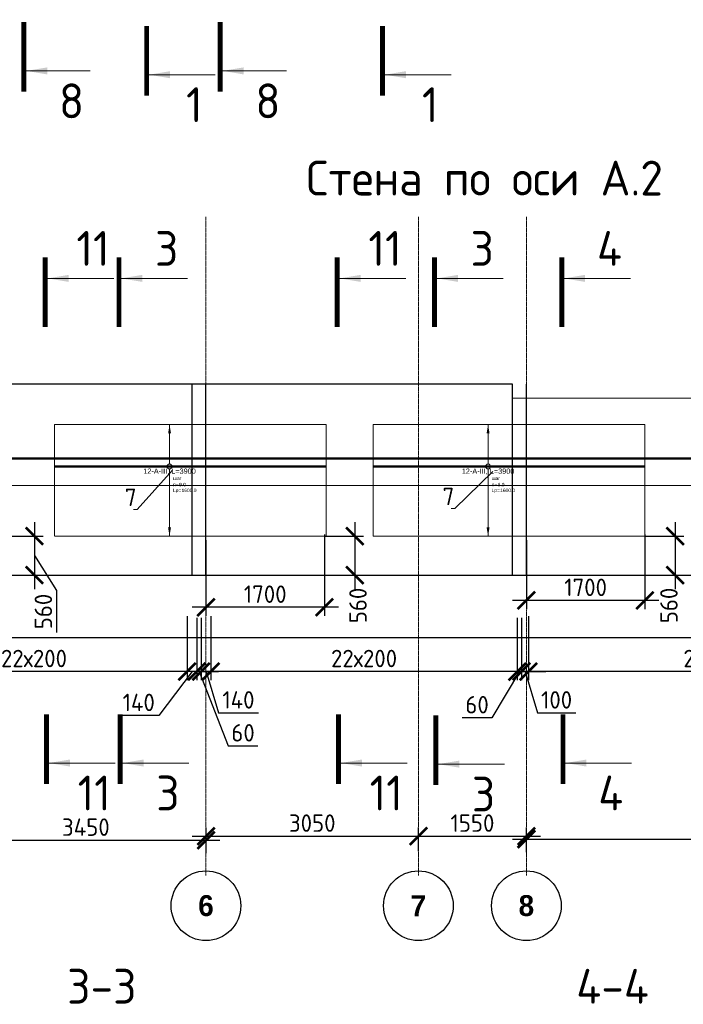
# Model space of a CAD drawing. Header units: millimetres. Extents: x 376598 to 1249954, y -318491 to -22134.
# Tile 211 of 256: x 595994 to 605521, y -49446 to -35313. Entities that reach past the tile are written whole.
import ezdxf
from ezdxf import colors
from ezdxf.entities.mleader import LeaderData, LeaderLine
from ezdxf.enums import TextEntityAlignment as Align
from ezdxf.math import Vec2, Vec3

# ---------------------------------------------------------------- set-up
doc = ezdxf.new("R2010")
doc.units = ezdxf.units.MM
doc.set_wipeout_variables(frame=1)
for name, pattern in [('______5', [1100, 800, -100, 100, -100]), ('________', [0]), ('ACAD_ISO02W100', [15, 12, -3]), ('осевая', [50.8, 31.75, -6.35, 6.35, -6.35])]:
    doc.linetypes.add(name, pattern=pattern)
for name, color, linetype, lineweight in [('Standard', 7, 'Continuous', 25), ('АрмСтер', 2, 'Continuous', 50), ('Оси', 40, '______5', 18), ('подоснова', 151, 'Continuous', 5), ('РАЗМЕРЫ', 1, 'Continuous', 9), ('Узлы', 7, 'Continuous', 0)]:
    doc.layers.add(name, color=color, linetype=linetype, lineweight=lineweight)
doc.layers.add('АрмСтер_атрибуты', color=2, linetype='Continuous', lineweight=0, plot=False)
doc.styles.add('Century Gothic', font='GOTHIC.TTF')
doc.styles.add('GOST-2.304_Type-B', font='GOST_Common.ttf')
doc.styles.get("Standard").update_dxf_attribs({"font": 'arial.ttf'})
doc.styles.add('Аннотативный', font='arial.ttf')
doc.dimstyles.new('СПДС', dxfattribs={"dimscale": 100, "dimtxt": 2.5, "dimasz": 2.5, "dimexe": 1.25, "dimexo": 0, "dimtad": 1, "dimdec": 0, "dimtxsty": 'GOST-2.304_Type-B', "dimblk": 'ARCHTICK', "dimcen": 2.5, "dimdle": 2, "dimadec": 0, "dimazin": 2, "dimtfac": 0.75, "dimtdec": 0, "dimtmove": 1, "dimatfit": 3, "dimfxl": 1, "dimtolj": 1, "dimarcsym": 1})

# ---------------------------------------------------------------- blocks, each defined once
blk = doc.blocks.new('NSY101')
at = {"color": 0, "linetype": 'ByBlock', "lineweight": -2}
blk.add_circle((0, 0), 50, dxfattribs=at)
blk = doc.blocks.new('_ArchTick')
at = {"color": 0, "linetype": 'ByBlock', "const_width": 0.15}
blk.add_lwpolyline([(-0.5, -0.5), (0.5, 0.5)], dxfattribs=at)
blk = doc.blocks.new('*D2434')
at = {"layer": 'DEFPOINTS', "color": 0, "lineweight": 0, "transparency": 16777216}
for p in [(598669, -47091), (595219, -47220), (598669, -47276)]:
    blk.add_point(p, dxfattribs=at)
at = {"layer": 'РАЗМЕРЫ', "color": 0, "lineweight": -2, "transparency": 16777216}
for p, q in [((595219, -47220), (595219, -46966)), ((598669, -47276), (598669, -46966)), ((595019, -47091), (598869, -47091))]:
    blk.add_line(p, q, dxfattribs=at)
at = {"layer": 'РАЗМЕРЫ', "color": 0, "lineweight": -2, "transparency": 16777216, "xscale": 250, "yscale": 250, "zscale": 250, "rotation": 180}
blk.add_blockref('_ArchTick', (595219, -47091), dxfattribs=at)
at = {"layer": 'РАЗМЕРЫ', "color": 0, "lineweight": -2, "transparency": 16777216, "xscale": 250, "yscale": 250, "zscale": 250}
blk.add_blockref('_ArchTick', (598669, -47091), dxfattribs=at)
at = {"layer": 'РАЗМЕРЫ', "color": 0, "lineweight": 0, "transparency": 16777216, "insert": (596944, -46903), "char_height": 250, "attachment_point": 5, "style": 'GOST-2.304_Type-B'}
blk.add_mtext('\\A1;3450', dxfattribs=at)
blk = doc.blocks.new('*D2435')
at = {"layer": 'DEFPOINTS', "color": 0, "lineweight": 0, "transparency": 16777216}
for p in [(601719, -47033), (598669, -47276), (601719, -47249)]:
    blk.add_point(p, dxfattribs=at)
at = {"layer": 'РАЗМЕРЫ', "color": 0, "lineweight": -2, "transparency": 16777216}
for p, q in [((598669, -47276), (598669, -46908)), ((601719, -47249), (601719, -46908)), ((598469, -47033), (601919, -47033))]:
    blk.add_line(p, q, dxfattribs=at)
at = {"layer": 'РАЗМЕРЫ', "color": 0, "lineweight": -2, "transparency": 16777216, "xscale": 250, "yscale": 250, "zscale": 250, "rotation": 180}
blk.add_blockref('_ArchTick', (598669, -47033), dxfattribs=at)
at = {"layer": 'РАЗМЕРЫ', "color": 0, "lineweight": -2, "transparency": 16777216, "xscale": 250, "yscale": 250, "zscale": 250}
blk.add_blockref('_ArchTick', (601719, -47033), dxfattribs=at)
at = {"layer": 'РАЗМЕРЫ', "color": 0, "lineweight": 0, "transparency": 16777216, "insert": (600194, -46845), "char_height": 250, "attachment_point": 5, "style": 'GOST-2.304_Type-B'}
blk.add_mtext('\\A1;3050', dxfattribs=at)
blk = doc.blocks.new('*D2436')
at = {"layer": 'DEFPOINTS', "color": 0, "lineweight": 0, "transparency": 16777216}
for p in [(603269, -47033), (601719, -47249), (603269, -47264)]:
    blk.add_point(p, dxfattribs=at)
at = {"layer": 'РАЗМЕРЫ', "color": 0, "lineweight": -2, "transparency": 16777216}
for p, q in [((601719, -47249), (601719, -46908)), ((603269, -47264), (603269, -46908)), ((601519, -47033), (603469, -47033))]:
    blk.add_line(p, q, dxfattribs=at)
at = {"layer": 'РАЗМЕРЫ', "color": 0, "lineweight": -2, "transparency": 16777216, "xscale": 250, "yscale": 250, "zscale": 250, "rotation": 180}
blk.add_blockref('_ArchTick', (601719, -47033), dxfattribs=at)
at = {"layer": 'РАЗМЕРЫ', "color": 0, "lineweight": -2, "transparency": 16777216, "xscale": 250, "yscale": 250, "zscale": 250}
blk.add_blockref('_ArchTick', (603269, -47033), dxfattribs=at)
at = {"layer": 'РАЗМЕРЫ', "color": 0, "lineweight": 0, "transparency": 16777216, "insert": (602494, -46845), "char_height": 250, "attachment_point": 5, "style": 'GOST-2.304_Type-B'}
blk.add_mtext('\\A1;1550', dxfattribs=at)
blk = doc.blocks.new('*D2437')
at = {"layer": 'DEFPOINTS', "color": 0, "lineweight": 0, "transparency": 16777216}
for p in [(608969, -47074), (603269, -47264), (608969, -47270)]:
    blk.add_point(p, dxfattribs=at)
at = {"layer": 'РАЗМЕРЫ', "color": 0, "lineweight": -2, "transparency": 16777216}
for p, q in [((603269, -47264), (603269, -46949)), ((608969, -47270), (608969, -46949)), ((603069, -47074), (609169, -47074))]:
    blk.add_line(p, q, dxfattribs=at)
at = {"layer": 'РАЗМЕРЫ', "color": 0, "lineweight": -2, "transparency": 16777216, "xscale": 250, "yscale": 250, "zscale": 250, "rotation": 180}
blk.add_blockref('_ArchTick', (603269, -47074), dxfattribs=at)
at = {"layer": 'РАЗМЕРЫ', "color": 0, "lineweight": -2, "transparency": 16777216, "xscale": 250, "yscale": 250, "zscale": 250}
blk.add_blockref('_ArchTick', (608969, -47074), dxfattribs=at)
at = {"layer": 'РАЗМЕРЫ', "color": 0, "lineweight": 0, "transparency": 16777216, "insert": (606119, -46887), "char_height": 250, "attachment_point": 5, "style": 'GOST-2.304_Type-B'}
blk.add_mtext('\\A1;5700', dxfattribs=at)
blk = doc.blocks.new('*D2039')
at = {"layer": 'DEFPOINTS', "color": 0, "lineweight": 0, "transparency": 16777216}
for p in [(603298, -43877, -720), (608698, -43877, -720), (603298, -44670)]:
    blk.add_point(p, dxfattribs=at)
at = {"layer": 'РАЗМЕРЫ', "color": 0, "lineweight": -2, "transparency": 16777216}
for p, q in [((603298, -43877), (603298, -44795)), ((608698, -43877), (608698, -44795)), ((608898, -44670), (603098, -44670))]:
    blk.add_line(p, q, dxfattribs=at)
at = {"layer": 'РАЗМЕРЫ', "color": 0, "lineweight": -2, "transparency": 16777216, "xscale": 250, "yscale": 250, "zscale": 250, "rotation": 180}
blk.add_blockref('_ArchTick', (603298, -44670), dxfattribs=at)
at = {"layer": 'РАЗМЕРЫ', "color": 0, "lineweight": -2, "transparency": 16777216, "xscale": 250, "yscale": 250, "zscale": 250}
blk.add_blockref('_ArchTick', (608698, -44670), dxfattribs=at)
at = {"layer": 'РАЗМЕРЫ', "color": 0, "lineweight": 0, "transparency": 16777216, "insert": (605998, -44482), "char_height": 250, "attachment_point": 5, "style": 'GOST-2.304_Type-B'}
blk.add_mtext('\\A1;27х200', dxfattribs=at)
blk = doc.blocks.new('*D2040')
at = {"layer": 'DEFPOINTS', "color": 0, "lineweight": 0, "transparency": 16777216}
for p in [(603199, -43897, -360), (603298, -43877, -720), (603199, -44670)]:
    blk.add_point(p, dxfattribs=at)
at = {"layer": 'РАЗМЕРЫ', "color": 0, "lineweight": -2, "transparency": 16777216}
for p, q in [((603199, -43897), (603199, -44795)), ((603298, -43877), (603298, -44795)), ((603199, -44670), (602949, -44670)), ((603298, -44670), (603199, -44670)), ((603298, -44670), (603199, -44670)), ((603249, -44670), (603427, -45264)), ((603298, -44670), (603548, -44670)), ((603427, -45264), (603977, -45264))]:
    blk.add_line(p, q, dxfattribs=at)
at = {"layer": 'РАЗМЕРЫ', "color": 0, "lineweight": -2, "transparency": 16777216, "xscale": 250, "yscale": 250, "zscale": 250}
blk.add_blockref('_ArchTick', (603199, -44670), dxfattribs=at)
at = {"layer": 'РАЗМЕРЫ', "color": 0, "lineweight": -2, "transparency": 16777216, "xscale": 250, "yscale": 250, "zscale": 250, "rotation": 180}
blk.add_blockref('_ArchTick', (603298, -44670), dxfattribs=at)
at = {"layer": 'РАЗМЕРЫ', "color": 0, "lineweight": 0, "transparency": 16777216, "insert": (603702, -45076), "char_height": 250, "attachment_point": 5, "style": 'GOST-2.304_Type-B'}
blk.add_mtext('\\A1;100', dxfattribs=at)
blk = doc.blocks.new('*D2041')
at = {"layer": 'DEFPOINTS', "color": 0, "lineweight": 0, "transparency": 16777216}
for p in [(603138, -43897, -360), (603199, -43897, -360), (603138, -44670)]:
    blk.add_point(p, dxfattribs=at)
at = {"layer": 'РАЗМЕРЫ', "color": 0, "lineweight": -2, "transparency": 16777216}
for p, q in [((603138, -43897), (603138, -44795)), ((603199, -43897), (603199, -44795)), ((603169, -44670), (602772, -45333)), ((603138, -44670), (602888, -44670)), ((603199, -44670), (603138, -44670)), ((603199, -44670), (603138, -44670)), ((603199, -44670), (603449, -44670)), ((602772, -45333), (602347, -45333))]:
    blk.add_line(p, q, dxfattribs=at)
at = {"layer": 'РАЗМЕРЫ', "color": 0, "lineweight": -2, "transparency": 16777216, "xscale": 250, "yscale": 250, "zscale": 250}
blk.add_blockref('_ArchTick', (603138, -44670), dxfattribs=at)
at = {"layer": 'РАЗМЕРЫ', "color": 0, "lineweight": -2, "transparency": 16777216, "xscale": 250, "yscale": 250, "zscale": 250, "rotation": 180}
blk.add_blockref('_ArchTick', (603199, -44670), dxfattribs=at)
at = {"layer": 'РАЗМЕРЫ', "color": 0, "lineweight": 0, "transparency": 16777216, "insert": (602560, -45146), "char_height": 250, "attachment_point": 5, "style": 'GOST-2.304_Type-B'}
blk.add_mtext('\\A1;60', dxfattribs=at)
blk = doc.blocks.new('*D2042')
at = {"layer": 'DEFPOINTS', "color": 0, "lineweight": 0, "transparency": 16777216}
for p in [(598738, -43877, -720), (603138, -43897, -360), (598738, -44670)]:
    blk.add_point(p, dxfattribs=at)
at = {"layer": 'РАЗМЕРЫ', "color": 0, "lineweight": -2, "transparency": 16777216}
for p, q in [((598738, -43877), (598738, -44795)), ((603138, -43897), (603138, -44795)), ((603338, -44670), (598538, -44670))]:
    blk.add_line(p, q, dxfattribs=at)
at = {"layer": 'РАЗМЕРЫ', "color": 0, "lineweight": -2, "transparency": 16777216, "xscale": 250, "yscale": 250, "zscale": 250, "rotation": 180}
blk.add_blockref('_ArchTick', (598738, -44670), dxfattribs=at)
at = {"layer": 'РАЗМЕРЫ', "color": 0, "lineweight": -2, "transparency": 16777216, "xscale": 250, "yscale": 250, "zscale": 250}
blk.add_blockref('_ArchTick', (603138, -44670), dxfattribs=at)
at = {"layer": 'РАЗМЕРЫ', "color": 0, "lineweight": 0, "transparency": 16777216, "insert": (600938, -44482), "char_height": 250, "attachment_point": 5, "style": 'GOST-2.304_Type-B'}
blk.add_mtext('\\A1;22х200', dxfattribs=at)
blk = doc.blocks.new('*D2043')
at = {"layer": 'DEFPOINTS', "color": 0, "lineweight": 0, "transparency": 16777216}
for p in [(598599, -43897, -360), (598738, -43877, -720), (598599, -44670)]:
    blk.add_point(p, dxfattribs=at)
at = {"layer": 'РАЗМЕРЫ', "color": 0, "lineweight": -2, "transparency": 16777216}
for p, q in [((598599, -43897), (598599, -44795)), ((598738, -43877), (598738, -44795)), ((598938, -44670), (598399, -44670)), ((598669, -44670), (598847, -45264)), ((598847, -45264), (599422, -45264))]:
    blk.add_line(p, q, dxfattribs=at)
at = {"layer": 'РАЗМЕРЫ', "color": 0, "lineweight": -2, "transparency": 16777216, "xscale": 250, "yscale": 250, "zscale": 250, "rotation": 180}
blk.add_blockref('_ArchTick', (598599, -44670), dxfattribs=at)
at = {"layer": 'РАЗМЕРЫ', "color": 0, "lineweight": -2, "transparency": 16777216, "xscale": 250, "yscale": 250, "zscale": 250}
blk.add_blockref('_ArchTick', (598738, -44670), dxfattribs=at)
at = {"layer": 'РАЗМЕРЫ', "color": 0, "lineweight": 0, "transparency": 16777216, "insert": (599134, -45076), "char_height": 250, "attachment_point": 5, "style": 'GOST-2.304_Type-B'}
blk.add_mtext('\\A1;140', dxfattribs=at)
blk = doc.blocks.new('*D2044')
at = {"layer": 'DEFPOINTS', "color": 0, "lineweight": 0, "transparency": 16777216}
for p in [(598538, -43897, -360), (598599, -43897, -360), (598538, -44670)]:
    blk.add_point(p, dxfattribs=at)
at = {"layer": 'РАЗМЕРЫ', "color": 0, "lineweight": -2, "transparency": 16777216}
for p, q in [((598538, -43897), (598538, -44795)), ((598599, -43897), (598599, -44795)), ((598538, -44670), (598288, -44670)), ((598599, -44670), (598538, -44670)), ((598599, -44670), (598538, -44670)), ((598569, -44670), (598987, -45737)), ((598599, -44670), (598849, -44670)), ((598987, -45737), (599412, -45737))]:
    blk.add_line(p, q, dxfattribs=at)
at = {"layer": 'РАЗМЕРЫ', "color": 0, "lineweight": -2, "transparency": 16777216, "xscale": 250, "yscale": 250, "zscale": 250}
blk.add_blockref('_ArchTick', (598538, -44670), dxfattribs=at)
at = {"layer": 'РАЗМЕРЫ', "color": 0, "lineweight": -2, "transparency": 16777216, "xscale": 250, "yscale": 250, "zscale": 250, "rotation": 180}
blk.add_blockref('_ArchTick', (598599, -44670), dxfattribs=at)
at = {"layer": 'РАЗМЕРЫ', "color": 0, "lineweight": 0, "transparency": 16777216, "insert": (599200, -45549), "char_height": 250, "attachment_point": 5, "style": 'GOST-2.304_Type-B'}
blk.add_mtext('\\A1;60', dxfattribs=at)
blk = doc.blocks.new('*D2045')
at = {"layer": 'DEFPOINTS', "color": 0, "lineweight": 0, "transparency": 16777216}
for p in [(598398, -43877, -720), (598538, -43897, -360), (598398, -44670)]:
    blk.add_point(p, dxfattribs=at)
at = {"layer": 'РАЗМЕРЫ', "color": 0, "lineweight": -2, "transparency": 16777216}
for p, q in [((598398, -43877), (598398, -44795)), ((598538, -43897), (598538, -44795)), ((598468, -44670), (597991, -45300)), ((598738, -44670), (598198, -44670)), ((597991, -45300), (597416, -45300))]:
    blk.add_line(p, q, dxfattribs=at)
at = {"layer": 'РАЗМЕРЫ', "color": 0, "lineweight": -2, "transparency": 16777216, "xscale": 250, "yscale": 250, "zscale": 250, "rotation": 180}
blk.add_blockref('_ArchTick', (598398, -44670), dxfattribs=at)
at = {"layer": 'РАЗМЕРЫ', "color": 0, "lineweight": -2, "transparency": 16777216, "xscale": 250, "yscale": 250, "zscale": 250}
blk.add_blockref('_ArchTick', (598538, -44670), dxfattribs=at)
at = {"layer": 'РАЗМЕРЫ', "color": 0, "lineweight": 0, "transparency": 16777216, "insert": (597703, -45113), "char_height": 250, "attachment_point": 5, "style": 'GOST-2.304_Type-B'}
blk.add_mtext('\\A1;140', dxfattribs=at)
blk = doc.blocks.new('*D2011')
at = {"layer": 'DEFPOINTS', "color": 0, "lineweight": 0, "transparency": 16777216}
for p in [(598398, -43877, -720), (593999, -44019), (593999, -44670)]:
    blk.add_point(p, dxfattribs=at)
at = {"layer": 'РАЗМЕРЫ', "color": 0, "lineweight": -2, "transparency": 16777216}
for p, q in [((598398, -43877), (598398, -44795)), ((593999, -44019), (593999, -44795)), ((598598, -44670), (593799, -44670))]:
    blk.add_line(p, q, dxfattribs=at)
at = {"layer": 'РАЗМЕРЫ', "color": 0, "lineweight": -2, "transparency": 16777216, "xscale": 250, "yscale": 250, "zscale": 250, "rotation": 180}
blk.add_blockref('_ArchTick', (593999, -44670), dxfattribs=at)
at = {"layer": 'РАЗМЕРЫ', "color": 0, "lineweight": -2, "transparency": 16777216, "xscale": 250, "yscale": 250, "zscale": 250}
blk.add_blockref('_ArchTick', (598398, -44670), dxfattribs=at)
at = {"layer": 'РАЗМЕРЫ', "color": 0, "lineweight": 0, "transparency": 16777216, "insert": (596199, -44482), "char_height": 250, "attachment_point": 5, "style": 'GOST-2.304_Type-B'}
blk.add_mtext('\\A1;22х200', dxfattribs=at)
blk = doc.blocks.new('*U146')
at = {"layer": 'РАЗМЕРЫ', "ltscale": 15}
blk.add_line((0, -22800), (0, 20400), dxfattribs=at)
at = {"layer": 'АрмСтер_атрибуты', "style": 'Аннотативный', "flags": 8}
blk.add_attdef('ПОЗ', (110, 30), '', height=75, dxfattribs=at)
blk.add_attdef('НАИМЕНОВАНИЕ', text='', height=75, dxfattribs=at).set_placement((0, -29), align=Align.TOP_CENTER)
at = {"layer": 'АрмСтер_атрибуты', "color": 215, "style": 'Аннотативный'}
for tag, p, flags in [('КОЛ', (138, -285), 8), ('ШАГ', (191, -194), 10), ('ШИРИНА', (173, -368), 8)]:
    blk.add_attdef(tag, p, '', height=50, dxfattribs=dict(at, flags=flags))
at = {"layer": 'АрмСтер_атрибуты', "flags": 9}
for tag, p in [('МАССА', (-2096, -410)), ('ОБОЗНАЧЕНИЕ', (-2096, -524))]:
    blk.add_attdef(tag, p, '', height=75, dxfattribs=at)
blk = doc.blocks.new('*U147')
at = {"color": 0, "linetype": 'ByBlock', "lineweight": -2, "ltscale": 100}
blk.add_line((-33011, 0), (10439, 0), dxfattribs=at)
at = {"layer": 'АрмСтер_атрибуты', "flags": 9}
for tag, p in [('МАССА', (-3472, 4790)), ('ОБОЗНАЧЕНИЕ', (-3472, 4676))]:
    blk.add_attdef(tag, p, '', height=75, dxfattribs=at)
at = {"layer": 'АрмСтер_атрибуты', "style": 'Аннотативный', "flags": 8}
blk.add_attdef('ПОЗ', (110, 30), '', height=75, dxfattribs=at)
blk.add_attdef('НАИМЕНОВАНИЕ', text='', height=75, dxfattribs=at).set_placement((0, -29), align=Align.TOP_CENTER)
at = {"layer": 'АрмСтер_атрибуты', "color": 215, "style": 'Аннотативный'}
for tag, p, flags in [('КОЛ', (138, -285), 8), ('ШАГ', (191, -194), 10), ('ШИРИНА', (173, -368), 8)]:
    blk.add_attdef(tag, p, '', height=50, dxfattribs=dict(at, flags=flags))
blk = doc.blocks.new('*U754')
at = {"layer": 'РАЗМЕРЫ'}
for p, q in [((112, 600), (-112, 600)), ((112, -1000), (-112, -1000))]:
    blk.add_line(p, q, dxfattribs=at)
at = {"layer": 'РАЗМЕРЫ', "ltscale": 15}
blk.add_line((0, -1000), (0, 600), dxfattribs=at)
at = {"layer": 'РАЗМЕРЫ'}
for points in [[(0, 600), (21, 475), (-21, 475)], [(0, -1000), (21, -875), (-21, -875)]]:
    blk.add_solid(points, dxfattribs=at)
at = {"layer": 'АрмСтер_атрибуты', "color": 215, "ltscale": 15, "style": 'Аннотативный'}
for s, p in [('шаг', (51, -194)), ('n=', (51, -285)), ('Lр=', (50, -368))]:
    blk.add_text(s, height=50, dxfattribs=at).set_placement(p)
at = {"layer": 'АрмСтер_атрибуты', "flags": 9}
for tag, p in [('МАССА', (8340, 4790)), ('ОБОЗНАЧЕНИЕ', (8340, 4676))]:
    blk.add_attdef(tag, p, '', height=75, dxfattribs=at)
at = {"layer": 'АрмСтер_атрибуты', "style": 'Аннотативный', "flags": 8}
blk.add_attdef('ПОЗ', (110, 30), '', height=75, dxfattribs=at)
at = {"layer": 'АрмСтер_атрибуты', "color": 215, "style": 'Аннотативный'}
for tag, p, flags in [('КОЛ', (138, -285), 8), ('ШАГ', (191, -194), 10), ('ШИРИНА', (173, -368), 8)]:
    blk.add_attdef(tag, p, '', height=50, dxfattribs=dict(at, flags=flags))
at = {"linetype": 'Continuous', "lineweight": 0}
blk.add_wipeout([(35, 0), (28, 21), (11, 33), (-11, 33), (-28, 21), (-35, 0), (-28, -21), (-11, -33), (11, -33), (28, -21)], dxfattribs=at)
at = {"color": 0, "linetype": 'ByBlock', "lineweight": -2, "ltscale": 100}
blk.add_line((-1649, 0), (2251, 0), dxfattribs=at)
at = {"layer": 'РАЗМЕРЫ'}
blk.add_circle((0, 0), 35, dxfattribs=at)
at = {"layer": 'АрмСтер_атрибуты', "style": 'Аннотативный', "flags": 8}
blk.add_attdef('НАИМЕНОВАНИЕ', text='', height=75, dxfattribs=at).set_placement((0, -29), align=Align.TOP_CENTER)
blk = doc.blocks.new('_None')
blk = doc.blocks.new('*D2129')
at = {"layer": 'DEFPOINTS', "color": 0, "lineweight": 0, "transparency": 16777216}
for p in [(604969, -42726, -720), (605093, -43286), (605405, -43286)]:
    blk.add_point(p, dxfattribs=at)
at = {"layer": 'РАЗМЕРЫ', "color": 0, "lineweight": -2, "transparency": 16777216}
for p, q in [((605405, -42526), (605405, -43486)), ((604969, -42726), (605530, -42726)), ((605093, -43286), (605530, -43286))]:
    blk.add_line(p, q, dxfattribs=at)
at = {"layer": 'РАЗМЕРЫ', "color": 0, "lineweight": -2, "transparency": 16777216, "xscale": 250, "yscale": 250, "zscale": 250}
for p, rotation in [((605405, -42726), 90), ((605405, -43286), 270)]:
    blk.add_blockref('_ArchTick', p, dxfattribs=dict(at, rotation=rotation))
at = {"layer": 'РАЗМЕРЫ', "color": 0, "lineweight": 0, "transparency": 16777216, "insert": (605315, -43721), "char_height": 250, "attachment_point": 5, "rotation": 90, "style": 'GOST-2.304_Type-B'}
blk.add_mtext('\\A1;560', dxfattribs=at)
blk = doc.blocks.new('*D2130')
at = {"layer": 'DEFPOINTS', "color": 0, "lineweight": 0, "transparency": 16777216}
for p in [(603268, -42784), (604969, -42703, -720), (603268, -43648)]:
    blk.add_point(p, dxfattribs=at)
at = {"layer": 'РАЗМЕРЫ', "color": 0, "lineweight": -2, "transparency": 16777216}
for p, q in [((603268, -42784), (603268, -43773)), ((604969, -42703), (604969, -43773)), ((605169, -43648), (603068, -43648))]:
    blk.add_line(p, q, dxfattribs=at)
at = {"layer": 'РАЗМЕРЫ', "color": 0, "lineweight": -2, "transparency": 16777216, "xscale": 250, "yscale": 250, "zscale": 250, "rotation": 180}
blk.add_blockref('_ArchTick', (603268, -43648), dxfattribs=at)
at = {"layer": 'РАЗМЕРЫ', "color": 0, "lineweight": -2, "transparency": 16777216, "xscale": 250, "yscale": 250, "zscale": 250}
blk.add_blockref('_ArchTick', (604969, -43648), dxfattribs=at)
at = {"layer": 'РАЗМЕРЫ', "color": 0, "lineweight": 0, "transparency": 16777216, "insert": (604119, -43461), "char_height": 250, "attachment_point": 5, "style": 'GOST-2.304_Type-B'}
blk.add_mtext('\\A1;1700', dxfattribs=at)
blk = doc.blocks.new('*D2121')
at = {"layer": 'DEFPOINTS', "color": 0, "lineweight": 0, "transparency": 16777216}
for p in [(600369, -42726, -720), (600493, -43286), (600805, -43286)]:
    blk.add_point(p, dxfattribs=at)
at = {"layer": 'РАЗМЕРЫ', "color": 0, "lineweight": -2, "transparency": 16777216}
for p, q in [((600805, -42526), (600805, -43486)), ((600369, -42726), (600930, -42726)), ((600493, -43286), (600930, -43286))]:
    blk.add_line(p, q, dxfattribs=at)
at = {"layer": 'РАЗМЕРЫ', "color": 0, "lineweight": -2, "transparency": 16777216, "xscale": 250, "yscale": 250, "zscale": 250}
for p, rotation in [((600805, -42726), 90), ((600805, -43286), 270)]:
    blk.add_blockref('_ArchTick', p, dxfattribs=dict(at, rotation=rotation))
at = {"layer": 'РАЗМЕРЫ', "color": 0, "lineweight": 0, "transparency": 16777216, "insert": (600851, -43721), "char_height": 250, "attachment_point": 5, "rotation": 90, "style": 'GOST-2.304_Type-B'}
blk.add_mtext('\\A1;560', dxfattribs=at)
blk = doc.blocks.new('*D2122')
at = {"layer": 'DEFPOINTS', "color": 0, "lineweight": 0, "transparency": 16777216}
for p in [(598668, -42784), (600369, -42703, -720), (598668, -43747)]:
    blk.add_point(p, dxfattribs=at)
at = {"layer": 'РАЗМЕРЫ', "color": 0, "lineweight": -2, "transparency": 16777216}
for p, q in [((598668, -42784), (598668, -43872)), ((600369, -42703), (600369, -43872)), ((600569, -43747), (598468, -43747))]:
    blk.add_line(p, q, dxfattribs=at)
at = {"layer": 'РАЗМЕРЫ', "color": 0, "lineweight": -2, "transparency": 16777216, "xscale": 250, "yscale": 250, "zscale": 250, "rotation": 180}
blk.add_blockref('_ArchTick', (598668, -43747), dxfattribs=at)
at = {"layer": 'РАЗМЕРЫ', "color": 0, "lineweight": -2, "transparency": 16777216, "xscale": 250, "yscale": 250, "zscale": 250}
blk.add_blockref('_ArchTick', (600369, -43747), dxfattribs=at)
at = {"layer": 'РАЗМЕРЫ', "color": 0, "lineweight": 0, "transparency": 16777216, "insert": (599519, -43559), "char_height": 250, "attachment_point": 5, "style": 'GOST-2.304_Type-B'}
blk.add_mtext('\\A1;1700', dxfattribs=at)
blk = doc.blocks.new('*D2123')
at = {"layer": 'DEFPOINTS', "color": 0, "lineweight": 0, "transparency": 16777216}
for p in [(595769, -42726, -720), (595893, -43286), (596205, -43286)]:
    blk.add_point(p, dxfattribs=at)
at = {"layer": 'РАЗМЕРЫ', "color": 0, "lineweight": -2, "transparency": 16777216}
for p, q in [((596205, -42526), (596205, -43486)), ((595769, -42726), (596330, -42726)), ((596205, -43006), (596521, -43508)), ((595893, -43286), (596330, -43286)), ((596521, -43508), (596521, -44108))]:
    blk.add_line(p, q, dxfattribs=at)
at = {"layer": 'РАЗМЕРЫ', "color": 0, "lineweight": -2, "transparency": 16777216, "xscale": 250, "yscale": 250, "zscale": 250}
for p, rotation in [((596205, -42726), 90), ((596205, -43286), 270)]:
    blk.add_blockref('_ArchTick', p, dxfattribs=dict(at, rotation=rotation))
at = {"layer": 'РАЗМЕРЫ', "color": 0, "lineweight": 0, "transparency": 16777216, "insert": (596334, -43808), "char_height": 250, "attachment_point": 5, "rotation": 90, "style": 'GOST-2.304_Type-B'}
blk.add_mtext('\\A1;560', dxfattribs=at)

msp = doc.modelspace()

# ---------------------------------------------------------------- linework, layer by layer
at = {"color": 7, "linetype": '________', "lineweight": 25, "transparency": 33554687}
msp.add_line((603068.5, -43286.5), (603068.5, -40546.5), dxfattribs=at)
at = {"color": 7, "linetype": 'Continuous', "lineweight": 25, "transparency": 33554687}
for p, q in [((581568.5, -43286.5), (629218.5, -43286.5)), ((629218.5, -44186.5), (581568.5, -44186.5))]:
    msp.add_line(p, q, dxfattribs=at)
at = {"layer": 'Standard', "color": 7, "linetype": '________', "lineweight": 25, "transparency": 33554687}
for p, q in [((603068.5, -40546.5), (594068.5, -40546.5)), ((598468.5, -43286.5), (598468.5, -40546.5)), ((598668.5, -43286.5), (598668.5, -40546.5)), ((603268.5, -43286.5), (603268.5, -40546.5))]:
    msp.add_line(p, q, dxfattribs=at)
at = {"layer": 'Оси', "color": 16, "linetype": 'осевая', "lineweight": 0, "ltscale": 0.5, "transparency": 33554687}
for p, q in [((598668.5, -38144.1), (598668.5, -47595.1)), ((601718.5, -38144.1), (601718.5, -47595.1)), ((603268.5, -38144.1), (603268.5, -47595.1))]:
    msp.add_line(p, q, dxfattribs=at)
at = {"layer": 'Узлы', "color": 1, "linetype": 'Continuous', "lineweight": 0}
for p, q in [((596053.8, -36048.4, 200), (597003.8, -36048.4, 200)), ((597851.7, -36103, 400), (598801.7, -36103, 400)), ((598872.8, -36048.4, 200), (599822.8, -36048.4, 200)), ((601238.1, -36103, 400), (602188.1, -36103, 400)), ((596396, -39026.5, -520), (597346, -39026.5, -520)), ((597454.2, -39026.5, -520), (598404.2, -39026.5, -520)), ((600588.2, -39026.5, -520), (601538.2, -39026.5, -520)), ((601984.7, -39026.5, -520), (602934.7, -39026.5, -520)), ((603810.9, -39026.5, -520), (604760.9, -39026.5, -520)), ((596414.1, -45982.6, -320), (597364.1, -45982.6, -320)), ((597472.3, -45982.6, -320), (598422.3, -45982.6, -320)), ((600606.3, -45982.6, -320), (601556.3, -45982.6, -320)), ((602002.8, -45998.4, -320), (602952.8, -45998.4, -320)), ((603829, -45982.6, -320), (604779, -45982.6, -320))]:
    msp.add_line(p, q, dxfattribs=at)
at = {"layer": 'Узлы', "color": 1, "linetype": 'Continuous', "lineweight": 0, "const_width": 70}
for points, elevation in [([(596053.8, -36348.4), (596053.8, -35348.4)], 200), ([(598872.8, -36348.4), (598872.8, -35348.4)], 200), ([(597816.7, -36403), (597816.7, -35403)], 400), ([(601203.1, -36403), (601203.1, -35403)], 400), ([(596361, -38726.5), (596361, -39726.5)], -520), ([(597419.2, -38726.5), (597419.2, -39726.5)], -520), ([(600553.2, -38726.5), (600553.2, -39726.5)], -520), ([(601949.7, -38726.5), (601949.7, -39726.5)], -520), ([(603775.9, -38726.5), (603775.9, -39726.5)], -520), ([(596379.1, -46282.6), (596379.1, -45282.6)], -320), ([(597437.3, -46282.6), (597437.3, -45282.6)], -320), ([(600571.3, -46282.6), (600571.3, -45282.6)], -320), ([(601967.8, -46298.4), (601967.8, -45298.4)], -320), ([(603794, -46282.6), (603794, -45282.6)], -320)]:
    msp.add_lwpolyline(points, dxfattribs=dict(at, elevation=elevation))
at = {"layer": 'Узлы', "color": 1, "linetype": 'Continuous', "lineweight": 0}
for points in [[(596088.8, -36048.4, 200), (596389.2, -36098.7, 200), (596389.2, -35998.1, 200)], [(598907.8, -36048.4, 200), (599208.2, -36098.7, 200), (599208.2, -35998.1, 200)], [(597851.7, -36103, 400), (598152.1, -36153.2, 400), (598152.1, -36052.7, 400)], [(601238.1, -36103, 400), (601538.5, -36153.2, 400), (601538.5, -36052.7, 400)], [(596396, -39026.5, -520), (596696.4, -39076.8, -520), (596696.4, -38976.2, -520)], [(597454.2, -39026.5, -520), (597754.6, -39076.8, -520), (597754.6, -38976.2, -520)], [(600588.2, -39026.5, -520), (600888.6, -39076.8, -520), (600888.6, -38976.2, -520)], [(601984.7, -39026.5, -520), (602285.1, -39076.8, -520), (602285.1, -38976.2, -520)], [(603810.9, -39026.5, -520), (604111.3, -39076.8, -520), (604111.3, -38976.2, -520)], [(596414.1, -45982.6, -320), (596714.6, -46032.9, -320), (596714.6, -45932.3, -320)], [(597472.3, -45982.6, -320), (597772.7, -46032.9, -320), (597772.7, -45932.3, -320)], [(600606.3, -45982.6, -320), (600906.7, -46032.9, -320), (600906.7, -45932.3, -320)], [(602002.8, -45998.4, -320), (602303.3, -46048.7, -320), (602303.3, -45948.1, -320)], [(603829, -45982.6, -320), (604129.5, -46032.9, -320), (604129.5, -45932.3, -320)]]:
    msp.add_solid(points, dxfattribs=at)

# ---------------------------------------------------------------- block references
at = {"layer": 'Оси', "color": 16, "linetype": 'Continuous', "lineweight": 25, "transparency": 33554687, "xscale": 9.999999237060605, "yscale": 9.999999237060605, "zscale": 9.999999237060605}
for p in [(598668, -48030.9), (601718, -48030.9), (603268, -48030.9)]:
    msp.add_blockref('NSY101', p, dxfattribs=at)

# ---------------------------------------------------------------- texts
at = {"layer": 'Оси', "color": 16, "linetype": 'Continuous', "lineweight": 25, "transparency": 33554687, "char_height": 300, "width": 385, "attachment_point": 5, "style": 'Century Gothic'}
for s, insert in [('\\A1;{\\fCentury Gothic|i0|b1;\\H300.000000;\\W1.000000;\\C16;6}\\P', (598668, -48030.9)), ('\\A1;{\\fCentury Gothic|i0|b1;\\H300.000000;\\W1.000000;\\C16;7}\\P', (601718, -48030.9)), ('\\A1;{\\fCentury Gothic|i0|b1;\\H300.000000;\\W1.000000;\\C16;8}\\P', (603268, -48030.9))]:
    msp.add_mtext(s, dxfattribs=dict(at, insert=insert))
at = {"layer": 'РАЗМЕРЫ', "char_height": 500, "attachment_point": 5, "style": 'GOST-2.304_Type-B'}
for s, insert in [('3-3', (597172.7, -49186.8)), ('4-4', (604505.5, -49186.8))]:
    msp.add_mtext_dynamic_manual_height_columns(s, width=3941.213, gutter_width=625, heights=[0], dxfattribs=dict(at, insert=insert))
at = {"layer": 'Узлы', "color": 80, "linetype": 'Continuous', "lineweight": 0, "style": 'GOST-2.304_Type-B'}
msp.add_text('Стена по оси А.2', height=500, dxfattribs=at).set_placement((600108.6, -37836.8))
at = {"layer": 'Узлы', "color": 1, "linetype": 'Continuous', "lineweight": 0, "char_height": 500, "attachment_point": 5, "style": 'GOST-2.304_Type-B'}
for s, insert in [('8', (596738.8, -36478.4, 200)), ('1', (598501.7, -36533, 400)), ('8', (599557.8, -36478.4, 200)), ('1', (601888.1, -36533, 400)), ('11', (597046, -38596.5, -520)), ('3', (598104.2, -38596.5, -520)), ('11', (601238.2, -38596.5, -520)), ('3', (602634.7, -38596.5, -520)), ('4', (604460.9, -38596.5, -520)), ('11', (597064.1, -46412.6, -320)), ('3', (598122.3, -46412.6, -320)), ('11', (601256.3, -46412.6, -320)), ('3', (602652.8, -46428.4, -320)), ('4', (604479, -46412.6, -320))]:
    msp.add_mtext_dynamic_manual_height_columns(s, width=723.88, gutter_width=25, heights=[0], dxfattribs=dict(at, insert=insert))

# ---------------------------------------------------------------- dimensions: what is measured, and where the dimension line sits
at = {"layer": 'РАЗМЕРЫ', "color": 1, "lineweight": 0}
for base, p1, p2, text, picture, middle in [((593998.7, -44669.9), (598398.4, -43876.6, -720), (593998.7, -44019.3), '22х200', '*D2011', (596198.5, -44482.4)), ((598738.4, -44669.9), (603138.4, -43896.6, -360), (598738.4, -43876.6, -720), '22х200', '*D2042', (600938.4, -44482.4)), ((603298.4, -44669.9), (608698.4, -43876.6, -720), (603298.4, -43876.6, -720), '27х200', '*D2039', (605998.4, -44482.4))]:
    dim = msp.add_linear_dim(base=base, p1=p1, p2=p2, text=text, dimstyle='СПДС', dxfattribs=at)
    dim.commit()
    dim.dimension.update_dxf_attribs({"geometry": picture, "text_midpoint": middle})
for base, p1, p2, picture, middle in [((598398.4, -44669.9), (598538.4, -43896.6, -360), (598398.4, -43876.6, -720), '*D2045', (597928.1, -45300.3)), ((598538.4, -44669.9), (598598.7, -43896.6, -360), (598538.4, -43896.6, -360), '*D2044', (599049.7, -45737)), ((603138.4, -44669.9), (603198.7, -43896.6, -360), (603138.4, -43896.6, -360), '*D2041', (602710, -45333.4))]:
    dim = msp.add_linear_dim(base=base, p1=p1, p2=p2, dimstyle='СПДС', dxfattribs=at)
    dim.commit()
    dim.dimension.update_dxf_attribs({"geometry": picture, "text_midpoint": middle, "dimtype": 160})
for base, p1, p2, picture, middle in [((598598.7, -44669.9), (598738.4, -43876.6, -720), (598598.7, -43896.6, -360), '*D2043', (598909.2, -45076.2)), ((603198.7, -44669.9), (603298.4, -43876.6, -720), (603198.7, -43896.6, -360), '*D2040', (603489.2, -45076.2)), ((598668.5, -47090.9), (595218.5, -47220), (598668.5, -47275.8), '*D2434', (596943.5, -46903.4)), ((601718.5, -47032.6), (598668.5, -47275.8), (601718.5, -47249.5), '*D2435', (600193.5, -46845.1)), ((603268.5, -47032.6), (601718.5, -47249.5), (603268.5, -47264.2), '*D2436', (602493.5, -46845.1)), ((608968.5, -47074.3), (603268.5, -47264.2), (608968.5, -47270.1), '*D2437', (606118.5, -46886.8))]:
    dim = msp.add_linear_dim(base=base, p1=p1, p2=p2, dimstyle='СПДС', dxfattribs=at)
    dim.commit()
    dim.dimension.update_dxf_attribs({"geometry": picture, "text_midpoint": middle})

# ---------------------------------------------------------------- next in the draw order: block references
at = {"layer": 'АрмСтер', "ltscale": 15, "rotation": 90}
msp.add_blockref('*U146', (605956.5, -41998.9, -360), dxfattribs=at)

# ---------------------------------------------------------------- next in the draw order: linework, layer by layer
at = {"layer": 'РАЗМЕРЫ', "color": 4}
msp.add_lwpolyline([(608968.5, -40546.5), (608968.5, -40746.5), (603068.5, -40746.5), (603068.5, -40546.5)], dxfattribs=at)

# ---------------------------------------------------------------- next in the draw order: block references
at = {"layer": 'АрмСтер', "ltscale": 15}
msp.add_blockref('*U147', (618480.1, -41611, -720), dxfattribs=at)

# ---------------------------------------------------------------- next in the draw order: block references
ref = msp.add_blockref('*U754', (598145.3, -41726, -720), dxfattribs=at)
ref.add_attrib('НАИМЕНОВАНИЕ', '12-A-III, L=3900', dxfattribs={"layer": 'АрмСтер_атрибуты', "height": 75, "style": 'Аннотативный', "flags": 8}).set_placement((598145.3, -41755.4, -720), align=Align.TOP_CENTER)
ref.add_attrib('КОЛ', '9.0', (598283.4, -42011.2, -720), dxfattribs={"layer": 'АрмСтер_атрибуты', "color": 215, "height": 50, "style": 'Аннотативный', "flags": 8})
ref.add_attrib('ШИРИНА', '1600.0', (598318.2, -42093.8, -720), dxfattribs={"layer": 'АрмСтер_атрибуты', "color": 215, "height": 50, "style": 'Аннотативный', "flags": 8})
ref = msp.add_blockref('*U754', (602718.4, -41726, -720), dxfattribs=at)
ref.add_attrib('НАИМЕНОВАНИЕ', '12-A-III, L=3900', dxfattribs={"layer": 'АрмСтер_атрибуты', "height": 75, "style": 'Аннотативный', "flags": 8}).set_placement((602718.4, -41755.4, -720), align=Align.TOP_CENTER)
ref.add_attrib('КОЛ', '9.0', (602856.4, -42011.2, -720), dxfattribs={"layer": 'АрмСтер_атрибуты', "color": 215, "height": 50, "style": 'Аннотативный', "flags": 8})
ref.add_attrib('ШИРИНА', '1600.0', (602891.3, -42093.8, -720), dxfattribs={"layer": 'АрмСтер_атрибуты', "color": 215, "height": 50, "style": 'Аннотативный', "flags": 8})

# ---------------------------------------------------------------- next in the draw order: linework, layer by layer
at = {"layer": 'РАЗМЕРЫ', "color": 4, "linetype": 'ACAD_ISO02W100', "ltscale": 0.5, "elevation": -720}
for points in [[(596495.9, -41126), (600395.9, -41126), (600395.9, -42726), (596495.9, -42726)], [(601068.9, -41126), (604968.9, -41126), (604968.9, -42726), (601068.9, -42726)]]:
    msp.add_lwpolyline(points, close=True, dxfattribs=at)

# ---------------------------------------------------------------- next in the draw order: dimensions: what is measured, and where the dimension line sits
at = {"layer": 'РАЗМЕРЫ', "color": 4, "lineweight": 0}
for base, p1, p2, picture, middle in [((596205.2737, -43286.3843), (595768.9334, -42725.938, -720), (595893.2724, -43286.3843), '*D2123', (596521.2517, -43570.0249)), ((600805.2754, -43286.3844), (600368.935, -42725.9381, -720), (600493.274, -43286.3844), '*D2121', (601038.6371, -43720.987)), ((605405.2738, -43286.3843), (604968.9334, -42725.938, -720), (605093.2724, -43286.3843), '*D2129', (605502.4003, -43720.9869))]:
    dim = msp.add_linear_dim(base=base, p1=p1, p2=p2, angle=90, dimstyle='СПДС', dxfattribs=at)
    dim.commit()
    dim.dimension.update_dxf_attribs({"geometry": picture, "text_midpoint": middle, "dimtype": 160})
for base, p1, p2, picture, middle in [((598668.5, -43747), (600368.9, -42703.4, -720), (598668.5, -42783.6), '*D2122', (599518.7, -43559.5)), ((603268.5, -43648.2), (604968.9, -42703.4, -720), (603268.5, -42783.6), '*D2130', (604118.7, -43460.7))]:
    dim = msp.add_linear_dim(base=base, p1=p1, p2=p2, dimstyle='СПДС', dxfattribs=at)
    dim.commit()
    dim.dimension.update_dxf_attribs({"geometry": picture, "text_midpoint": middle})

# ---------------------------------------------------------------- next in the draw order: leaders
at = {"layer": 'подоснова'}
ml = msp.add_multileader_mtext('Standard', dxfattribs=at)
ml.set_content('7', color=256, style='GOST-2.304_Type-B')
ml.set_leader_properties(color=256, linetype='ByLayer', lineweight=15)
ml.set_arrow_properties(name='NONE')
ml.build(insert=Vec2(0, 0))
ml.multileader.update_dxf_attribs({"text_left_attachment_type": 6, "text_right_attachment_type": 6, "dogleg_length": 10, "arrow_head_size": 18})
ctx = ml.context
ctx.base_point, ctx.char_height, ctx.arrow_head_size, ctx.landing_gap_size, ctx.plane_origin = Vec3(597504.9, -42343.6), 250, 18, 20, Vec3(597667.4, -39906.6)
ctx.left_attachment, ctx.right_attachment, ctx.text_align_type = 6, 6, 1
notes = []
notes.append((ctx, [(1, (1, 1, 0), (597680.1, -42343.6), (-1, 0), 10, [(0, [(598188.5, -41777.8)], 0, [])])]))
ctx.mtext.insert, ctx.mtext.width, ctx.mtext.alignment, ctx.mtext.flow_direction = Vec3(597587.5, -42043.6), 22.898, 2, 5
ml = msp.add_multileader_mtext('Standard', dxfattribs=at)
ml.set_content('7', color=256, style='GOST-2.304_Type-B')
ml.set_leader_properties(color=256, linetype='ByLayer', lineweight=15)
ml.set_arrow_properties(name='NONE')
ml.build(insert=Vec2(0, 0))
ml.multileader.update_dxf_attribs({"text_left_attachment_type": 6, "text_right_attachment_type": 6, "dogleg_length": 10, "arrow_head_size": 18})
ctx = ml.context
ctx.base_point, ctx.char_height, ctx.arrow_head_size, ctx.landing_gap_size, ctx.plane_origin = Vec3(602066.3, -42331), 250, 18, 20, Vec3(602276.3, -39913)
ctx.left_attachment, ctx.right_attachment, ctx.text_align_type = 6, 6, 1
notes.append((ctx, [(1, (1, 1, 0), (602241.5, -42331), (-1, 0), 10, [(0, [(602786.1, -41799.5)], 0, [])])]))
ctx.mtext.insert, ctx.mtext.width, ctx.mtext.alignment, ctx.mtext.flow_direction = Vec3(602148.9, -42031), 22.898, 2, 5
for ctx, leaders in notes:
    for number, flags, end, landing, length, lines in leaders:
        leader = LeaderData()
        leader.index, (leader.has_last_leader_line, leader.has_dogleg_vector, leader.attachment_direction) = number, flags
        leader.last_leader_point, leader.dogleg_vector, leader.dogleg_length = Vec3(end), Vec3(landing), length
        for number, points, colour, breaks in lines:
            line = LeaderLine()
            line.index, line.vertices, line.color, line.breaks = number, Vec3.list(points), colors.encode_raw_color(colour), breaks
            leader.lines.append(line)
        ctx.leaders.append(leader)

doc.saveas('drawing.dxf')
